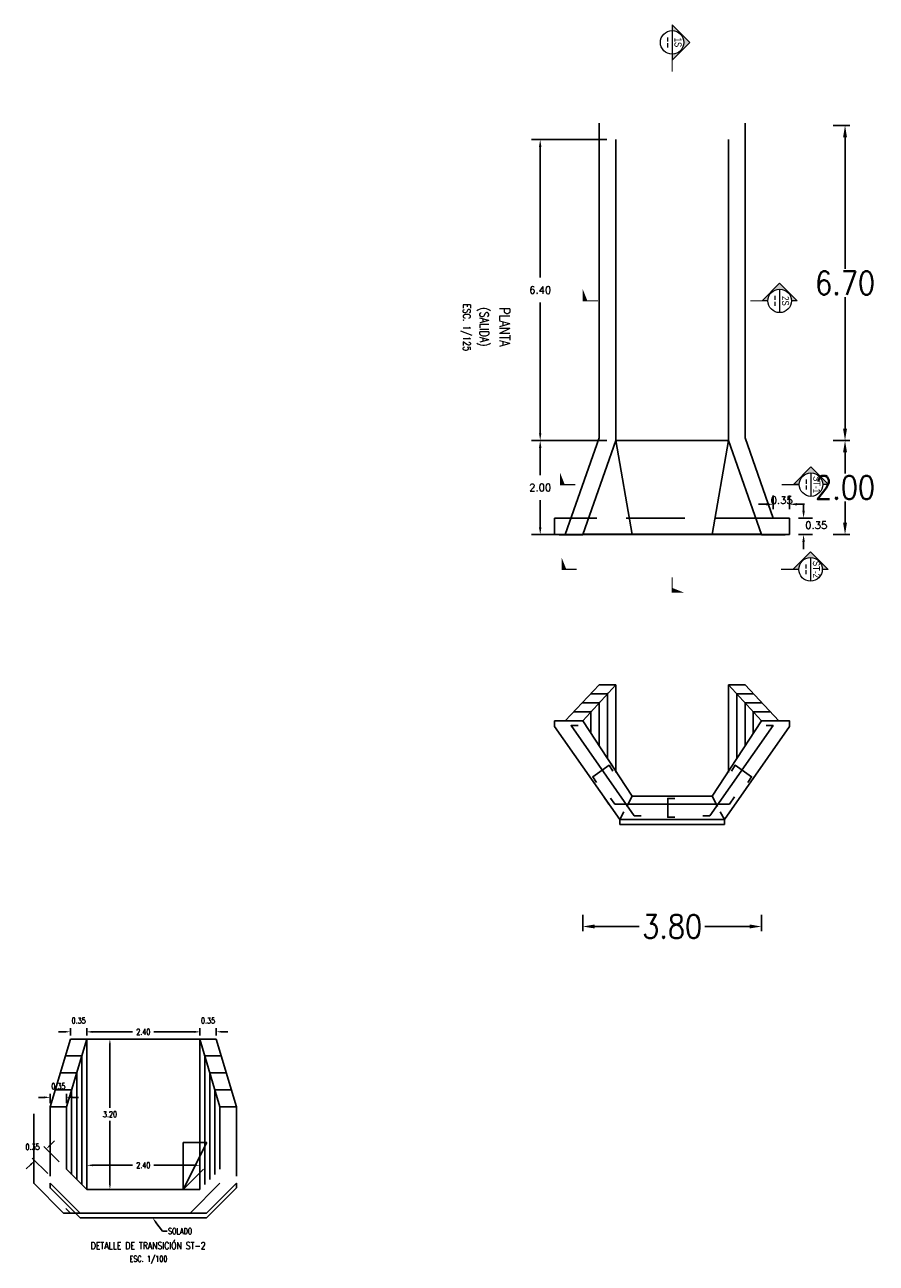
# Model space of a CAD drawing. Header units: metres. Extents: x 725561 to 725799, y 9150913 to 9151110.
# Tile 35 of 36: x 725710 to 725728, y 9150968 to 9150994. Entities that reach past the tile are written whole.
import ezdxf
from ezdxf import colors
from ezdxf.entities.mleader import LeaderData, LeaderLine
from ezdxf.enums import TextEntityAlignment as Align
from ezdxf.math import Vec2, Vec3

# ---------------------------------------------------------------- set-up
doc = ezdxf.new("R2010")
doc.units = ezdxf.units.M
doc.linetypes.add('HIDDEN', pattern=[0.375, 0.25, -0.125])
doc.layers.add('_Esctructura', color=1, linetype='Continuous', lineweight=30)
doc.layers.add('Textos', color=7, linetype='Continuous', lineweight=20)
for name, color, linetype in [('AIR.A3-T-ESTRUCT 02', 2, 'Continuous'), ('AIR.A3_NOTAS', 7, 'Continuous'), ('AIR.A3_SUB-TITULOS', 4, 'Continuous'), ('AIR.A3_TITULOS', 6, 'Continuous'), ('Layer1 (.05 HIDDEN)', 8, 'HIDDEN'), ('Layer1 (.05)', 8, 'Continuous'), ('Layer10 (.30)', 90, 'Continuous'), ('Layer2 (.10)', 1, 'Continuous'), ('Layer3 (.10)', 3, 'Continuous'), ('Layer4 (.15)', 2, 'Continuous')]:
    doc.layers.add(name, color=color, linetype=linetype)
doc.styles.add('AIR-Simplex.(0.80)', font='simplex.shx', dxfattribs={"width": 0.8})
doc.styles.add('arial', font='arial.ttf', dxfattribs={"width": 0.8})
doc.styles.add('ROMANS', font='ROMANS.shx', dxfattribs={"width": 0.85})
doc.styles.add('SIMPLEX', font='simplex.shx')
doc.dimstyles.new('AIR-100 (A3)_HORIZ', dxfattribs={"dimscale": 0.1, "dimtxt": 1.25, "dimasz": 1.25, "dimexe": 0.75, "dimexo": 0.75, "dimgap": 0.75, "dimtad": 0, "dimtih": 1, "dimtoh": 1, "dimzin": 1, "dimdsep": 46, "dimtxsty": 'AIR-Simplex.(0.80)', "dimcen": 0.75, "dimdle": 1.5, "dimclrd": 1, "dimclre": 1, "dimclrt": 7, "dimadec": 0, "dimazin": 0, "dimtfac": 1, "dimtofl": 0, "dimtmove": 2, "dimatfit": 3, "dimfxl": 1.5, "dimtolj": 1, "dimtzin": 1, "dimarcsym": 0})
doc.dimstyles.new('AIR-125 A3-RV', dxfattribs={"dimscale": 0.125, "dimtxt": 1.25, "dimasz": 1.25, "dimexe": 1.5, "dimexo": 1.5, "dimgap": 1.5, "dimtad": 0, "dimtih": 1, "dimtoh": 1, "dimzin": 1, "dimdsep": 46, "dimtxsty": 'SIMPLEX', "dimcen": 1.5, "dimdle": 1.5, "dimclrd": 1, "dimclre": 1, "dimclrt": 7, "dimadec": 0, "dimazin": 0, "dimtfac": 1, "dimtofl": 0, "dimtmove": 2, "dimatfit": 3, "dimfxl": 1.5, "dimtolj": 1, "dimtzin": 1, "dimarcsym": 0})
doc.dimstyles.new('Poh Style', dxfattribs={"dimscale": 0.5, "dimtxt": 1, "dimasz": 0.5, "dimexe": 0.2, "dimexo": 0.5, "dimgap": 0.1, "dimtad": 0, "dimtih": 1, "dimtoh": 1, "dimzin": 3, "dimdsep": 46, "dimtxsty": 'ROMANS', "dimcen": 0.09, "dimclrd": 40, "dimclre": 40, "dimclrt": 7, "dimazin": 0, "dimtfac": 1, "dimtofl": 0, "dimtmove": 0, "dimatfit": 3, "dimfxl": 0.5, "dimfxlon": 1, "dimtolj": 1, "dimtzin": 0, "dimarcsym": 0})

# ---------------------------------------------------------------- blocks, each defined once
blk = doc.blocks.new('*D1204')
at = {"layer": 'AIR.A3-T-ESTRUCT 02', "color": 1, "lineweight": -2, "ltscale": 0.1, "transparency": 16777216}
for p, q in [((725710.388, 9150972.458), (725710.263, 9150972.458)), ((725710.513, 9150972.378), (725710.513, 9150972.533)), ((725710.863, 9150972.378), (725710.863, 9150972.533)), ((725710.988, 9150972.458), (725711.113, 9150972.458))]:
    blk.add_line(p, q, dxfattribs=at)
at = {"layer": 'AIR.A3-T-ESTRUCT 02', "color": 1, "ltscale": 0.1, "transparency": 16777216}
for points in [[(725710.388, 9150972.478), (725710.388, 9150972.437), (725710.513, 9150972.458)], [(725710.988, 9150972.478), (725710.988, 9150972.437), (725710.863, 9150972.458)]]:
    blk.add_solid(points, dxfattribs=at)
at = {"layer": 'Defpoints', "color": 0, "ltscale": 0.1, "transparency": 16777216}
for p in [(725710.863, 9150972.458), (725710.513, 9150972.303), (725710.863, 9150972.303)]:
    blk.add_point(p, dxfattribs=at)
at = {"layer": 'AIR.A3-T-ESTRUCT 02', "color": 7, "ltscale": 0.1, "transparency": 16777216, "insert": (725710.688, 9150972.695), "char_height": 0.125, "attachment_point": 5, "style": 'AIR-Simplex.(0.80)'}
blk.add_mtext('\\A1;0.35', dxfattribs=at)
blk = doc.blocks.new('*D1205')
at = {"layer": 'AIR.A3-T-ESTRUCT 02', "color": 1, "lineweight": -2, "ltscale": 0.1, "transparency": 16777216}
for p, q in [((725713.138, 9150972.458), (725713.013, 9150972.458)), ((725713.263, 9150972.378), (725713.263, 9150972.533)), ((725713.613, 9150972.378), (725713.613, 9150972.533)), ((725713.738, 9150972.458), (725713.863, 9150972.458))]:
    blk.add_line(p, q, dxfattribs=at)
at = {"layer": 'AIR.A3-T-ESTRUCT 02', "color": 1, "ltscale": 0.1, "transparency": 16777216}
for points in [[(725713.138, 9150972.478), (725713.138, 9150972.437), (725713.263, 9150972.458)], [(725713.738, 9150972.478), (725713.738, 9150972.437), (725713.613, 9150972.458)]]:
    blk.add_solid(points, dxfattribs=at)
at = {"layer": 'Defpoints', "color": 0, "ltscale": 0.1, "transparency": 16777216}
for p in [(725713.613, 9150972.458), (725713.263, 9150972.303), (725713.613, 9150972.303)]:
    blk.add_point(p, dxfattribs=at)
at = {"layer": 'AIR.A3-T-ESTRUCT 02', "color": 7, "ltscale": 0.1, "transparency": 16777216, "insert": (725713.438, 9150972.695), "char_height": 0.125, "attachment_point": 5, "style": 'AIR-Simplex.(0.80)'}
blk.add_mtext('\\A1;0.35', dxfattribs=at)
blk = doc.blocks.new('A1-T-PLANTA (2)')
at = {"layer": 'AIR.A3_NOTAS', "style": 'AIR-Simplex.(0.80)', "width": 0.8}
blk.add_attdef('NOTAS', text='', height=1.25, dxfattribs=at).set_placement((0.07, -2.7), align=Align.MIDDLE_CENTER)
at = {"layer": 'AIR.A3_SUB-TITULOS', "style": 'AIR-Simplex.(0.80)', "width": 0.8}
blk.add_attdef('SUBTÍTULO', text='', height=1.5, dxfattribs=at).set_placement((0, 0), align=Align.MIDDLE_CENTER)
at = {"layer": 'AIR.A3_TITULOS', "style": 'AIR-Simplex.(0.80)', "width": 0.8}
blk.add_attdef('TÍTULO', text='', height=1.75, dxfattribs=at).set_placement((0, 2.96), align=Align.MIDDLE_CENTER)
blk = doc.blocks.new('*D1202')
at = {"layer": 'AIR.A3-T-ESTRUCT 02', "color": 1, "lineweight": -2, "ltscale": 0.1, "transparency": 16777216}
for p, q in [((725710.863, 9150972.378), (725710.863, 9150972.53)), ((725710.988, 9150972.455), (725711.835, 9150972.455)), ((725713.138, 9150972.455), (725712.29, 9150972.455)), ((725713.263, 9150972.378), (725713.263, 9150972.53))]:
    blk.add_line(p, q, dxfattribs=at)
at = {"layer": 'AIR.A3-T-ESTRUCT 02', "color": 1, "ltscale": 0.1, "transparency": 16777216}
for points in [[(725710.988, 9150972.476), (725710.988, 9150972.434), (725710.863, 9150972.455)], [(725713.138, 9150972.476), (725713.138, 9150972.434), (725713.263, 9150972.455)]]:
    blk.add_solid(points, dxfattribs=at)
at = {"layer": 'Defpoints', "color": 0, "ltscale": 0.1, "transparency": 16777216}
for p in [(725713.263, 9150972.455), (725710.863, 9150972.303), (725713.263, 9150972.303)]:
    blk.add_point(p, dxfattribs=at)
at = {"layer": 'AIR.A3-T-ESTRUCT 02', "color": 7, "ltscale": 0.1, "transparency": 16777216, "insert": (725712.063, 9150972.455), "char_height": 0.125, "attachment_point": 5, "style": 'AIR-Simplex.(0.80)'}
blk.add_mtext('\\A1;2.40', dxfattribs=at)
blk = doc.blocks.new('*D1203')
at = {"layer": 'AIR.A3-T-ESTRUCT 02', "color": 1, "lineweight": -2, "ltscale": 0.1, "transparency": 16777216}
for p, q in [((725710.083, 9150970.938), (725710.083, 9150971.138)), ((725710.433, 9150970.938), (725710.433, 9150971.138)), ((725709.958, 9150971.063), (725709.833, 9150971.063)), ((725710.558, 9150971.063), (725710.683, 9150971.063))]:
    blk.add_line(p, q, dxfattribs=at)
at = {"layer": 'AIR.A3-T-ESTRUCT 02', "color": 1, "ltscale": 0.1, "transparency": 16777216}
for points in [[(725709.958, 9150971.084), (725709.958, 9150971.042), (725710.083, 9150971.063)], [(725710.558, 9150971.084), (725710.558, 9150971.042), (725710.433, 9150971.063)]]:
    blk.add_solid(points, dxfattribs=at)
at = {"layer": 'Defpoints', "color": 0, "ltscale": 0.1, "transparency": 16777216}
for p in [(725710.083, 9150970.863), (725710.433, 9150971.063), (725710.433, 9150970.863)]:
    blk.add_point(p, dxfattribs=at)
at = {"layer": 'AIR.A3-T-ESTRUCT 02', "color": 7, "ltscale": 0.1, "transparency": 16777216, "insert": (725710.258, 9150971.3), "char_height": 0.125, "attachment_point": 5, "style": 'AIR-Simplex.(0.80)'}
blk.add_mtext('\\A1;0.35', dxfattribs=at)
blk = doc.blocks.new('*D1206')
at = {"layer": 'AIR.A3-T-ESTRUCT 02', "color": 1, "lineweight": -2, "ltscale": 0.1, "transparency": 16777216}
for p, q in [((725710.863, 9150969.893), (725710.863, 9150969.543)), ((725713.263, 9150969.893), (725713.263, 9150969.543)), ((725710.988, 9150969.618), (725711.835, 9150969.618)), ((725713.138, 9150969.618), (725712.29, 9150969.618))]:
    blk.add_line(p, q, dxfattribs=at)
at = {"layer": 'AIR.A3-T-ESTRUCT 02', "color": 1, "ltscale": 0.1, "transparency": 16777216}
for points in [[(725710.988, 9150969.639), (725710.988, 9150969.597), (725710.863, 9150969.618)], [(725713.138, 9150969.639), (725713.138, 9150969.597), (725713.263, 9150969.618)]]:
    blk.add_solid(points, dxfattribs=at)
at = {"layer": 'Defpoints', "color": 0, "ltscale": 0.1, "transparency": 16777216}
for p in [(725710.863, 9150969.968), (725713.263, 9150969.968), (725713.263, 9150969.618)]:
    blk.add_point(p, dxfattribs=at)
at = {"layer": 'AIR.A3-T-ESTRUCT 02', "color": 7, "ltscale": 0.1, "transparency": 16777216, "insert": (725712.063, 9150969.618), "char_height": 0.125, "attachment_point": 5, "style": 'AIR-Simplex.(0.80)'}
blk.add_mtext('\\A1;2.40', dxfattribs=at)
blk = doc.blocks.new('*D1207')
at = {"layer": 'AIR.A3-T-ESTRUCT 02', "color": 1, "lineweight": -2, "ltscale": 0.1, "transparency": 16777216}
for p, q in [((725710.938, 9150972.303), (725711.428, 9150972.303)), ((725711.353, 9150972.178), (725711.353, 9150970.841)), ((725711.353, 9150969.228), (725711.353, 9150970.566)), ((725710.938, 9150969.103), (725711.428, 9150969.103))]:
    blk.add_line(p, q, dxfattribs=at)
at = {"layer": 'AIR.A3-T-ESTRUCT 02', "color": 1, "ltscale": 0.1, "transparency": 16777216}
for points in [[(725711.332, 9150972.178), (725711.373, 9150972.178), (725711.353, 9150972.303)], [(725711.332, 9150969.228), (725711.373, 9150969.228), (725711.353, 9150969.103)]]:
    blk.add_solid(points, dxfattribs=at)
at = {"layer": 'Defpoints', "color": 0, "ltscale": 0.1, "transparency": 16777216}
for p in [(725710.863, 9150972.303), (725710.863, 9150969.103), (725711.353, 9150969.103)]:
    blk.add_point(p, dxfattribs=at)
at = {"layer": 'AIR.A3-T-ESTRUCT 02', "color": 7, "ltscale": 0.1, "transparency": 16777216, "insert": (725711.353, 9150970.703), "char_height": 0.125, "attachment_point": 5, "style": 'AIR-Simplex.(0.80)'}
blk.add_mtext('\\A1;3.20', dxfattribs=at)
blk = doc.blocks.new('*D1201')
at = {"color": 1, "lineweight": -2, "transparency": 16777216}
for p, q in [((725710.089, 9150970.053), (725710.178, 9150970.142)), ((725710.277, 9150969.689), (725709.948, 9150970.018)), ((725709.665, 9150969.629), (725709.576, 9150969.541)), ((725710.03, 9150969.441), (725709.7, 9150969.77))]:
    blk.add_line(p, q, dxfattribs=at)
at = {"color": 1, "transparency": 16777216}
for points in [[(725710.074, 9150970.068), (725710.104, 9150970.039), (725710.001, 9150969.965)], [(725709.65, 9150969.644), (725709.68, 9150969.614), (725709.753, 9150969.717)]]:
    blk.add_solid(points, dxfattribs=at)
at = {"layer": 'Defpoints', "color": 0, "transparency": 16777216}
for p in [(725709.753, 9150969.717), (725710.33, 9150969.636), (725710.083, 9150969.388)]:
    blk.add_point(p, dxfattribs=at)
at = {"color": 7, "transparency": 16777216, "insert": (725709.709, 9150970.009), "char_height": 0.125, "attachment_point": 5, "style": 'AIR-Simplex.(0.80)'}
blk.add_mtext('\\A1;0.35', dxfattribs=at)
blk = doc.blocks.new('*D1208')
at = {"layer": '_Esctructura', "color": 40, "lineweight": -2, "transparency": 16777216}
for p, q in [((725726.73, 9150991.73), (725727.08, 9150991.73)), ((725726.98, 9150991.48), (725726.98, 9150988.68)), ((725726.98, 9150985.28), (725726.98, 9150988.08)), ((725726.73, 9150985.03), (725727.08, 9150985.03))]:
    blk.add_line(p, q, dxfattribs=at)
at = {"layer": '_Esctructura', "color": 40, "transparency": 16777216}
for points in [[(725726.938, 9150991.48), (725727.021, 9150991.48), (725726.98, 9150991.73)], [(725726.938, 9150985.28), (725727.021, 9150985.28), (725726.98, 9150985.03)]]:
    blk.add_solid(points, dxfattribs=at)
at = {"layer": 'Defpoints', "color": 0, "transparency": 16777216}
for p in [(725724.804, 9150991.73), (725724.504, 9150985.03), (725726.98, 9150985.03)]:
    blk.add_point(p, dxfattribs=at)
at = {"layer": '_Esctructura', "color": 7, "transparency": 16777216, "insert": (725726.98, 9150988.38), "char_height": 0.5, "attachment_point": 5, "style": 'ROMANS'}
blk.add_mtext('\\A1;6.70', dxfattribs=at)
blk = doc.blocks.new('*D1209')
at = {"layer": '_Esctructura', "color": 40, "lineweight": -2, "transparency": 16777216}
for p, q in [((725726.73, 9150985.03), (725727.08, 9150985.03)), ((725726.98, 9150984.78), (725726.98, 9150984.33)), ((725726.98, 9150983.28), (725726.98, 9150983.73)), ((725726.73, 9150983.03), (725727.08, 9150983.03))]:
    blk.add_line(p, q, dxfattribs=at)
at = {"layer": '_Esctructura', "color": 40, "transparency": 16777216}
for points in [[(725726.938, 9150984.78), (725727.021, 9150984.78), (725726.98, 9150985.03)], [(725726.938, 9150983.28), (725727.021, 9150983.28), (725726.98, 9150983.03)]]:
    blk.add_solid(points, dxfattribs=at)
at = {"layer": 'Defpoints', "color": 0, "transparency": 16777216}
for p in [(725724.504, 9150985.03), (725725.704, 9150983.03), (725726.98, 9150983.03)]:
    blk.add_point(p, dxfattribs=at)
at = {"layer": '_Esctructura', "color": 7, "transparency": 16777216, "insert": (725726.98, 9150984.03), "char_height": 0.5, "attachment_point": 5, "style": 'ROMANS'}
blk.add_mtext('\\A1;2.00', dxfattribs=at)
blk = doc.blocks.new('*D1212')
at = {"layer": '_Esctructura', "color": 40, "lineweight": -2, "transparency": 16777216}
for p, q in [((725721.404, 9150974.946), (725721.404, 9150974.596)), ((725725.204, 9150974.946), (725725.204, 9150974.596)), ((725721.654, 9150974.696), (725722.606, 9150974.696)), ((725724.954, 9150974.696), (725724.002, 9150974.696))]:
    blk.add_line(p, q, dxfattribs=at)
at = {"layer": '_Esctructura', "color": 40, "transparency": 16777216}
for points in [[(725721.654, 9150974.738), (725721.654, 9150974.655), (725721.404, 9150974.696)], [(725724.954, 9150974.738), (725724.954, 9150974.655), (725725.204, 9150974.696)]]:
    blk.add_solid(points, dxfattribs=at)
at = {"layer": 'Defpoints', "color": 0, "transparency": 16777216}
for p in [(725721.404, 9150975.884), (725725.204, 9150975.884), (725721.404, 9150974.696)]:
    blk.add_point(p, dxfattribs=at)
at = {"layer": '_Esctructura', "color": 7, "transparency": 16777216, "insert": (725723.304, 9150974.696), "char_height": 0.5, "attachment_point": 5, "style": 'ROMANS'}
blk.add_mtext('\\A1;3.80', dxfattribs=at)
blk = doc.blocks.new('*D1213')
at = {"layer": 'Defpoints', "color": 0, "transparency": 16777216}
for p in [(725722.104, 9150991.43), (725720.5, 9150985.03), (725722.104, 9150985.03)]:
    blk.add_point(p, dxfattribs=at)
at = {"layer": 'Layer3 (.10)', "color": 1, "lineweight": -2, "transparency": 16777216}
for p, q in [((725721.916, 9150991.43), (725720.312, 9150991.43)), ((725720.5, 9150991.273), (725720.5, 9150988.495)), ((725720.5, 9150985.186), (725720.5, 9150987.964)), ((725721.916, 9150985.03), (725720.312, 9150985.03))]:
    blk.add_line(p, q, dxfattribs=at)
at = {"layer": 'Layer3 (.10)', "color": 1, "transparency": 16777216}
for points in [[(725720.473, 9150991.273), (725720.526, 9150991.273), (725720.5, 9150991.43)], [(725720.473, 9150985.186), (725720.526, 9150985.186), (725720.5, 9150985.03)]]:
    blk.add_solid(points, dxfattribs=at)
at = {"layer": 'Layer3 (.10)', "color": 7, "transparency": 16777216, "insert": (725720.5, 9150988.23), "char_height": 0.1562, "attachment_point": 5, "style": 'SIMPLEX'}
blk.add_mtext('\\A1;6.40', dxfattribs=at)
blk = doc.blocks.new('*D1214')
at = {"layer": 'Defpoints', "color": 0, "transparency": 16777216}
for p in [(725722.104, 9150985.03), (725720.5, 9150983.03), (725721.404, 9150983.03)]:
    blk.add_point(p, dxfattribs=at)
at = {"layer": 'Layer3 (.10)', "color": 1, "lineweight": -2, "transparency": 16777216}
for p, q in [((725721.916, 9150985.03), (725720.312, 9150985.03)), ((725720.5, 9150984.873), (725720.5, 9150984.295)), ((725720.5, 9150983.186), (725720.5, 9150983.764)), ((725721.216, 9150983.03), (725720.312, 9150983.03))]:
    blk.add_line(p, q, dxfattribs=at)
at = {"layer": 'Layer3 (.10)', "color": 1, "transparency": 16777216}
for points in [[(725720.473, 9150984.873), (725720.526, 9150984.873), (725720.5, 9150985.03)], [(725720.473, 9150983.186), (725720.526, 9150983.186), (725720.5, 9150983.03)]]:
    blk.add_solid(points, dxfattribs=at)
at = {"layer": 'Layer3 (.10)', "color": 7, "transparency": 16777216, "insert": (725720.5, 9150984.03), "char_height": 0.1562, "attachment_point": 5, "style": 'SIMPLEX'}
blk.add_mtext('\\A1;2.00', dxfattribs=at)
blk = doc.blocks.new('*U61')
at = {"layer": 'Textos'}
blk.add_hatch(color=256, dxfattribs=at).paths.add_polyline_path([(0, 7.5), (0, 5, 1), (0, -5), (0, -7.5), (-7.5, 0)])
blk.add_line((-5, 0), (5, 0), dxfattribs=at)
blk.add_lwpolyline([(0, -5), (0, -7.5), (-7.5, 0), (0, 7.5), (0, 5)], dxfattribs=at)
at = {"layer": 'Textos', "const_width": 0.5}
for points in [[(0, -5), (0, -12.5)], [(0, -83.73), (0, -77.3)]]:
    blk.add_lwpolyline(points, dxfattribs=at)
at = {"layer": 'Textos'}
blk.add_circle((0, 0), 5, dxfattribs=at)
blk.add_solid([(0, -83.73), (-5, -83.73), (0, -81.73)], dxfattribs=at)
at = {"layer": 'Textos', "style": 'arial', "width": 0.8, "flags": 8}
blk.add_attdef('A', text='', height=3, dxfattribs=at).set_placement((0, 2.5), align=Align.MIDDLE_CENTER)
at = {"layer": 'Textos', "style": 'SIMPLEX', "width": 0.643678, "flags": 8}
blk.add_attdef(' DWG.125 ', text='', height=2.25, dxfattribs=at).set_placement((-4, -3), (4, -3), align=Align.FIT)
blk = doc.blocks.new('*U60')
at = {"layer": 'Textos'}
blk.add_hatch(color=256, dxfattribs=at).paths.add_polyline_path([(-7.5, 0), (-5, 0, -1), (5, 0), (7.5, 0), (0, 7.5)])
blk.add_line((-5, 0), (5, 0), dxfattribs=at)
blk.add_lwpolyline([(5, 0), (7.5, 0), (0, 7.5), (-7.5, 0), (-5, 0)], dxfattribs=at)
at = {"layer": 'Textos', "const_width": 0.5}
for points in [[(5, 0), (12.5, 0)], [(233.97, 0), (227.55, 0)]]:
    blk.add_lwpolyline(points, dxfattribs=at)
at = {"layer": 'Textos'}
blk.add_circle((0, 0), 5, dxfattribs=at)
blk.add_solid([(233.97, 0), (233.97, 5), (231.97, 0)], dxfattribs=at)
at = {"layer": 'Textos', "style": 'arial', "width": 0.8, "flags": 8}
blk.add_attdef('A', text='', height=3, dxfattribs=at).set_placement((0, 2.5), align=Align.MIDDLE_CENTER)
at = {"layer": 'Textos', "style": 'SIMPLEX', "width": 0.643678, "flags": 8}
blk.add_attdef(' DWG.125 ', text='', height=2.25, dxfattribs=at).set_placement((-4, -3), (4, -3), align=Align.FIT)
blk = doc.blocks.new('*D1210')
at = {"layer": 'Defpoints', "color": 0, "transparency": 16777216}
for p in [(725725.802, 9150983.38), (725725.802, 9150983.03), (725726.099, 9150983.03)]:
    blk.add_point(p, dxfattribs=at)
at = {"layer": 'Layer3 (.10)', "color": 1, "lineweight": -2, "transparency": 16777216}
for p, q in [((725726.099, 9150983.536), (725726.099, 9150983.692)), ((725725.99, 9150983.38), (725726.286, 9150983.38)), ((725725.99, 9150983.03), (725726.286, 9150983.03)), ((725726.099, 9150982.873), (725726.099, 9150982.717))]:
    blk.add_line(p, q, dxfattribs=at)
at = {"layer": 'Layer3 (.10)', "color": 1, "transparency": 16777216}
for points in [[(725726.072, 9150983.536), (725726.125, 9150983.536), (725726.099, 9150983.38)], [(725726.072, 9150982.873), (725726.125, 9150982.873), (725726.099, 9150983.03)]]:
    blk.add_solid(points, dxfattribs=at)
at = {"layer": 'Layer3 (.10)', "color": 7, "transparency": 16777216, "insert": (725726.368, 9150983.229), "char_height": 0.1562, "attachment_point": 5, "style": 'SIMPLEX'}
blk.add_mtext('\\A1;0.35', dxfattribs=at)
blk = doc.blocks.new('*D1211')
at = {"layer": 'Defpoints', "color": 0, "transparency": 16777216}
for p in [(725725.452, 9150983.674), (725725.452, 9150983.38), (725725.802, 9150983.38)]:
    blk.add_point(p, dxfattribs=at)
at = {"layer": 'Layer3 (.10)', "color": 1, "lineweight": -2, "transparency": 16777216}
for p, q in [((725725.452, 9150983.567), (725725.452, 9150983.862)), ((725725.802, 9150983.567), (725725.802, 9150983.862)), ((725725.296, 9150983.674), (725725.14, 9150983.674)), ((725725.959, 9150983.674), (725726.115, 9150983.674))]:
    blk.add_line(p, q, dxfattribs=at)
at = {"layer": 'Layer3 (.10)', "color": 1, "transparency": 16777216}
for points in [[(725725.296, 9150983.7), (725725.296, 9150983.648), (725725.452, 9150983.674)], [(725725.959, 9150983.7), (725725.959, 9150983.648), (725725.802, 9150983.674)]]:
    blk.add_solid(points, dxfattribs=at)
at = {"layer": 'Layer3 (.10)', "color": 7, "transparency": 16777216, "insert": (725725.633, 9150983.759), "char_height": 0.1562, "attachment_point": 5, "style": 'SIMPLEX'}
blk.add_mtext('\\A1;0.35', dxfattribs=at)
blk = doc.blocks.new('*U68')
at = {"layer": 'Textos'}
blk.add_hatch(color=256, dxfattribs=at).paths.add_polyline_path([(0, 7.5), (0, 5, 1), (0, -5), (0, -7.5), (-7.5, 0)])
blk.add_line((-5, 0), (5, 0), dxfattribs=at)
blk.add_lwpolyline([(0, -5), (0, -7.5), (-7.5, 0), (0, 7.5), (0, 5)], dxfattribs=at)
at = {"layer": 'Textos', "const_width": 0.5}
for points in [[(0, -5), (0, -12.5)], [(0, -105.8), (0, -99.37)]]:
    blk.add_lwpolyline(points, dxfattribs=at)
at = {"layer": 'Textos'}
blk.add_circle((0, 0), 5, dxfattribs=at)
blk.add_solid([(0, -105.8), (-5, -105.8), (0, -103.8)], dxfattribs=at)
at = {"layer": 'Textos', "style": 'arial', "width": 0.8, "flags": 8}
blk.add_attdef('A', text='', height=3, dxfattribs=at).set_placement((0, 2.5), align=Align.MIDDLE_CENTER)
at = {"layer": 'Textos', "style": 'SIMPLEX', "width": 0.643678, "flags": 8}
blk.add_attdef(' DWG.125 ', text='', height=2.25, dxfattribs=at).set_placement((-4, -3), (4, -3), align=Align.FIT)
blk = doc.blocks.new('*U67')
at = {"layer": 'Textos'}
blk.add_hatch(color=256, dxfattribs=at).paths.add_polyline_path([(0, 7.5), (0, 5, 1), (0, -5), (0, -7.5), (-7.5, 0)])
blk.add_line((-5, 0), (5, 0), dxfattribs=at)
blk.add_lwpolyline([(0, -5), (0, -7.5), (-7.5, 0), (0, 7.5), (0, 5)], dxfattribs=at)
at = {"layer": 'Textos', "const_width": 0.5}
for points in [[(0, -5), (0, -12.5)], [(0, -106.69), (0, -100.26)]]:
    blk.add_lwpolyline(points, dxfattribs=at)
at = {"layer": 'Textos'}
blk.add_circle((0, 0), 5, dxfattribs=at)
blk.add_solid([(0, -106.69), (-5, -106.69), (0, -104.69)], dxfattribs=at)
at = {"layer": 'Textos', "style": 'arial', "width": 0.8, "flags": 8}
blk.add_attdef('A', text='', height=3, dxfattribs=at).set_placement((0, 2.5), align=Align.MIDDLE_CENTER)
at = {"layer": 'Textos', "style": 'SIMPLEX', "width": 0.643678, "flags": 8}
blk.add_attdef(' DWG.125 ', text='', height=2.25, dxfattribs=at).set_placement((-4, -3), (4, -3), align=Align.FIT)

msp = doc.modelspace()

# ---------------------------------------------------------------- linework, layer by layer
at = {"flags": 128}
for points in [[(725712.913, 9150969.103), (725712.913, 9150970.103), (725713.413, 9150970.103)], [(725712.913, 9150969.103), (725713.413, 9150970.103)], [(725711.213, 9150969.103), (725712.913, 9150969.103)]]:
    msp.add_lwpolyline(points, dxfattribs=at)
at = {"layer": '_Esctructura'}
for p, q in [((725720.904, 9150983.03), (725721.404, 9150983.03)), ((725725.204, 9150983.03), (725721.404, 9150983.03)), ((725724.454, 9150983.03), (725722.154, 9150983.03)), ((725725.204, 9150983.03), (725725.704, 9150983.03))]:
    msp.add_line(p, q, dxfattribs=at)
at = {"layer": 'Layer1 (.05 HIDDEN)', "ltscale": 5}
msp.add_lwpolyline([(725725.452, 9150983.38), (725721.156, 9150983.38)], dxfattribs=at)
at = {"layer": 'Layer1 (.05 HIDDEN)', "flags": 128}
for points in [[(725722.454, 9150977.468), (725722.194, 9150976.968)], [(725724.154, 9150977.468), (725724.414, 9150976.968)]]:
    msp.add_lwpolyline(points, dxfattribs=at)
at = {"layer": 'Layer1 (.05)', "ltscale": 0.1}
for p, q in [((725710.863, 9150972.303), (725710.513, 9150972.303)), ((725710.863, 9150969.103), (725710.863, 9150972.303)), ((725713.263, 9150972.303), (725713.613, 9150972.303)), ((725713.263, 9150972.303), (725713.613, 9150972.303)), ((725713.263, 9150969.103), (725713.263, 9150972.303)), ((725713.263, 9150969.103), (725713.263, 9150972.303))]:
    msp.add_line(p, q, dxfattribs=at)
at = {"layer": 'Layer1 (.05)', "flags": 128}
for points in [[(725721.929, 9150979.646), (725721.574, 9150979.646)], [(725721.929, 9150979.646), (725721.929, 9150978.268)], [(725724.679, 9150979.646), (725725.034, 9150979.646)], [(725724.679, 9150979.646), (725724.679, 9150978.268)], [(725721.754, 9150979.453), (725721.394, 9150979.453)], [(725721.754, 9150979.453), (725721.754, 9150978.535)], [(725724.854, 9150979.453), (725725.214, 9150979.453)], [(725724.854, 9150979.453), (725724.854, 9150978.535)], [(725721.579, 9150979.261), (725721.213, 9150979.261)], [(725721.579, 9150979.261), (725721.579, 9150978.801)], [(725725.029, 9150979.261), (725725.395, 9150979.261)], [(725725.029, 9150979.261), (725725.029, 9150978.801)]]:
    msp.add_lwpolyline(points, dxfattribs=at)
at = {"layer": 'Layer1 (.05)'}
for points in [[(725722.194, 9150976.968), (725724.414, 9150976.968), (725724.414, 9150976.868), (725722.194, 9150976.868)], [(725710.083, 9150969.238), (725710.083, 9150969.138), (725710.718, 9150968.503), (725713.408, 9150968.503), (725714.043, 9150969.138), (725714.043, 9150969.238), (725713.408, 9150968.603), (725710.718, 9150968.603), (725710.083, 9150969.238)]]:
    msp.add_lwpolyline(points, close=True, dxfattribs=at)
for points in [[(725710.083, 9150970.863), (725710.513, 9150972.303)], [(725710.433, 9150970.863), (725710.863, 9150972.303)], [(725710.863, 9150972.303), (725713.613, 9150972.303)], [(725713.693, 9150970.863), (725713.263, 9150972.303)], [(725714.043, 9150970.863), (725713.613, 9150972.303)], [(725710.755, 9150971.943), (725710.405, 9150971.943)], [(725710.755, 9150971.943), (725710.755, 9150969.211)], [(725713.37, 9150971.943), (725713.72, 9150971.943)], [(725713.37, 9150971.943), (725713.37, 9150969.211)], [(725710.648, 9150971.583), (725710.298, 9150971.583)], [(725710.648, 9150971.583), (725710.648, 9150969.318)], [(725713.478, 9150971.583), (725713.828, 9150971.583)], [(725713.478, 9150971.583), (725713.478, 9150969.318)], [(725710.54, 9150971.223), (725710.19, 9150971.223)], [(725710.54, 9150971.223), (725710.54, 9150969.426)], [(725713.585, 9150971.223), (725713.935, 9150971.223)], [(725713.585, 9150971.223), (725713.585, 9150969.426)], [(725709.733, 9150970.713), (725709.733, 9150969.238), (725710.368, 9150968.603), (725713.058, 9150968.603), (725713.693, 9150969.238)], [(725710.513, 9150968.603), (725710.413, 9150968.703)]]:
    msp.add_lwpolyline(points, dxfattribs=at)
for p in [(725710.755, 9150971.943), (725710.648, 9150971.583), (725710.54, 9150971.223)]:
    msp.add_point(p, dxfattribs=at)
at = {"layer": 'Layer10 (.30)'}
for p, q in [((725721.754, 9150991.78), (725721.754, 9150985.089)), ((725724.854, 9150991.78), (725724.854, 9150985.089)), ((725722.104, 9150991.43), (725722.104, 9150985.03)), ((725724.504, 9150991.43), (725724.504, 9150985.03)), ((725721.754, 9150985.089), (725721.033, 9150983.03)), ((725724.854, 9150985.089), (725725.452, 9150983.38)), ((725722.104, 9150985.03), (725721.404, 9150983.03)), ((725724.504, 9150985.03), (725725.204, 9150983.03)), ((725721.156, 9150983.38), (725720.806, 9150983.38)), ((725720.806, 9150983.38), (725720.806, 9150983.03)), ((725725.452, 9150983.38), (725725.802, 9150983.38)), ((725725.802, 9150983.38), (725725.802, 9150983.03))]:
    msp.add_line(p, q, dxfattribs=at)
for points in [[(725721.404, 9150983.03), (725720.806, 9150983.03)], [(725725.204, 9150983.03), (725725.802, 9150983.03)]]:
    msp.add_lwpolyline(points, dxfattribs=at)
at = {"layer": 'Layer10 (.30)', "flags": 128}
for points in [[(725720.806, 9150978.951), (725722.194, 9150976.968)], [(725721.307, 9150978.968), (725721.157, 9150978.968), (725722.499, 9150977.05)], [(725725.301, 9150978.968), (725725.451, 9150978.968), (725724.109, 9150977.05)], [(725722.045, 9150978), (725721.964, 9150978.124), (725721.616, 9150977.881), (725721.698, 9150977.755)], [(725722.005, 9150978.153), (725722.087, 9150978.028)], [(725724.563, 9150978), (725724.644, 9150978.124), (725724.992, 9150977.881), (725724.91, 9150977.755)], [(725721.854, 9150977.453), (725721.961, 9150977.301)], [(725721.997, 9150977.424), (725722.083, 9150977.301)], [(725724.632, 9150977.453), (725724.525, 9150977.301)], [(725722.083, 9150977.301), (725724.525, 9150977.301)], [(725723.362, 9150977.418), (725723.212, 9150977.418), (725723.212, 9150977.018), (725723.362, 9150977.018)], [(725722.499, 9150977.05), (725722.649, 9150977.05)], [(725724.109, 9150977.05), (725723.959, 9150977.05)]]:
    msp.add_lwpolyline(points, dxfattribs=at)
at = {"layer": 'Layer10 (.30)'}
for p in [(725721.929, 9150979.646), (725721.754, 9150979.453), (725721.579, 9150979.261)]:
    msp.add_point(p, dxfattribs=at)
at = {"layer": 'Layer2 (.10)'}
for p, q in [((725710.083, 9150969.388), (725710.083, 9150970.863)), ((725710.433, 9150969.533), (725710.433, 9150970.863)), ((725713.693, 9150969.533), (725713.693, 9150970.863)), ((725714.043, 9150969.388), (725714.043, 9150970.863)), ((725710.863, 9150969.103), (725710.433, 9150969.533)), ((725712.913, 9150969.103), (725713.343, 9150969.533)), ((725710.718, 9150968.603), (725710.083, 9150969.238)), ((725710.863, 9150969.103), (725713.263, 9150969.103)), ((725713.408, 9150968.603), (725714.043, 9150969.238)), ((725710.718, 9150968.603), (725713.408, 9150968.603))]:
    msp.add_line(p, q, dxfattribs=at)
for points in [[(725724.504, 9150985.03), (725722.104, 9150985.03)], [(725722.104, 9150985.03), (725722.454, 9150983.03)], [(725724.504, 9150985.03), (725724.154, 9150983.03)], [(725710.083, 9150970.863), (725710.433, 9150970.863)], [(725714.043, 9150970.863), (725713.693, 9150970.863)]]:
    msp.add_lwpolyline(points, dxfattribs=at)
at = {"layer": 'Layer2 (.10)', "flags": 128}
for points in [[(725721.033, 9150979.068), (725721.754, 9150979.838)], [(725721.404, 9150979.068), (725722.104, 9150979.838)], [(725722.104, 9150979.838), (725721.754, 9150979.838)], [(725722.104, 9150979.838), (725722.104, 9150977.968)], [(725725.204, 9150979.068), (725724.504, 9150979.838)], [(725724.854, 9150979.838), (725724.504, 9150979.838)], [(725724.504, 9150979.838), (725724.504, 9150977.968)], [(725725.575, 9150979.068), (725724.854, 9150979.838)]]:
    msp.add_lwpolyline(points, dxfattribs=at)
at = {"layer": 'Layer4 (.15)', "flags": 128}
for points in [[(725720.806, 9150979.068), (725721.404, 9150979.068)], [(725720.806, 9150979.068), (725720.806, 9150978.951)], [(725722.454, 9150977.468), (725721.404, 9150979.068)], [(725724.154, 9150977.468), (725725.204, 9150979.068)], [(725724.154, 9150977.468), (725725.204, 9150979.068)], [(725725.204, 9150979.068), (725725.802, 9150979.068), (725725.802, 9150978.951)], [(725725.802, 9150978.951), (725724.414, 9150976.968), (725722.194, 9150976.968), (725720.806, 9150978.951)], [(725722.454, 9150977.468), (725724.154, 9150977.468)]]:
    msp.add_lwpolyline(points, dxfattribs=at)

# ---------------------------------------------------------------- block references
ref = msp.add_blockref('*U60', (725723.304, 9150993.495), dxfattribs=dict(xscale=0.05, yscale=0.05, zscale=0.05, rotation=270))
ref.add_attrib('A', '1S', dxfattribs={"layer": 'Textos', "height": 0.15, "rotation": 270, "style": 'arial', "width": 0.8}).set_placement((725723.429, 9150993.495), align=Align.MIDDLE_CENTER)
ref.add_attrib(' DWG.125 ', ' -- ', dxfattribs={"layer": 'Textos', "height": 0.1125, "rotation": 270, "style": 'SIMPLEX', "width": 0.82963}).set_placement((725723.154, 9150993.695), (725723.154, 9150993.295), align=Align.FIT)
ref = msp.add_blockref('*U61', (725725.59, 9150987.999), dxfattribs=dict(xscale=0.05, yscale=0.05, zscale=0.05, rotation=270))
ref.add_attrib('A', '2S', dxfattribs={"layer": 'Textos', "height": 0.15, "rotation": 270, "style": 'arial', "width": 0.8}).set_placement((725725.715, 9150987.999), align=Align.MIDDLE_CENTER)
ref.add_attrib(' DWG.125 ', ' -- ', dxfattribs={"layer": 'Textos', "height": 0.1125, "rotation": 270, "style": 'SIMPLEX', "width": 0.82963}).set_placement((725725.44, 9150988.199), (725725.44, 9150987.799), align=Align.FIT)
at = {"color": 4}
ref = msp.add_blockref('A1-T-PLANTA (2)', (725719.312, 9150987.442), dxfattribs=dict(at, xscale=0.125, yscale=0.125, zscale=0.125, rotation=270))
ref.add_attrib('REFERENCIA', 'PLANTA', dxfattribs={"layer": 'AIR.A3_TITULOS', "height": 0.2188, "rotation": 270, "style": 'AIR-Simplex.(0.80)', "width": 0.8}).set_placement((725719.745, 9150987.442), align=Align.MIDDLE_CENTER)
ref.add_attrib('PLANTA', '(SALIDA)', dxfattribs={"layer": 'AIR.A3_SUB-TITULOS', "height": 0.1875, "rotation": 270, "style": 'AIR-Simplex.(0.80)', "width": 0.8}).set_placement((725719.312, 9150987.442), align=Align.MIDDLE_CENTER)
ref.add_attrib('ESC. 1', 'ESC. 1/125', dxfattribs={"layer": 'AIR.A3_NOTAS', "height": 0.1562, "rotation": 270, "style": 'AIR-Simplex.(0.80)', "width": 0.8}).set_placement((725718.943, 9150987.433), align=Align.MIDDLE_CENTER)
ref = msp.add_blockref('*U67', (725726.256, 9150984.093), dxfattribs=dict(xscale=0.05, yscale=0.05, zscale=0.05, rotation=270))
ref.add_attrib('A', 'ST-1', dxfattribs={"layer": 'Textos', "height": 0.15, "rotation": 270, "style": 'arial', "width": 0.8}).set_placement((725726.381, 9150984.093), align=Align.MIDDLE_CENTER)
ref.add_attrib(' DWG.125 ', ' -- ', dxfattribs={"layer": 'Textos', "height": 0.1125, "rotation": 270, "style": 'SIMPLEX', "width": 0.82963}).set_placement((725726.106, 9150984.293), (725726.106, 9150983.893), align=Align.FIT)
ref = msp.add_blockref('*U68', (725726.246, 9150982.29), dxfattribs=dict(xscale=0.05, yscale=0.05, zscale=0.05, rotation=270))
ref.add_attrib('A', 'ST-2', dxfattribs={"layer": 'Textos', "height": 0.15, "rotation": 270, "style": 'arial', "width": 0.8}).set_placement((725726.371, 9150982.29), align=Align.MIDDLE_CENTER)
ref.add_attrib(' DWG.125 ', ' -- ', dxfattribs={"layer": 'Textos', "height": 0.1125, "rotation": 270, "style": 'SIMPLEX', "width": 0.82963}).set_placement((725726.096, 9150982.49), (725726.096, 9150982.09), align=Align.FIT)
ref = msp.add_blockref('A1-T-PLANTA (2)', (725712.166, 9150967.987), dxfattribs=dict(at, xscale=0.1, yscale=0.1, zscale=0.1))
ref.add_attrib('PLANTA', 'DETALLE DE TRANSICIÓN ST-2', dxfattribs={"layer": 'AIR.A3_SUB-TITULOS', "height": 0.15, "style": 'AIR-Simplex.(0.80)', "width": 0.8}).set_placement((725712.166, 9150967.987), align=Align.TOP_CENTER)
ref.add_attrib('ESC. 1', 'ESC. 1/100', dxfattribs={"layer": 'AIR.A3_NOTAS', "height": 0.125, "style": 'AIR-Simplex.(0.80)', "width": 0.8}).set_placement((725712.173, 9150967.692), align=Align.TOP_CENTER)

# ---------------------------------------------------------------- dimensions: what is measured, and where the dimension line sits
dim = msp.add_aligned_dim(p1=(725710.33, 9150969.636), p2=(725710.083, 9150969.388), distance=-0.466, dimstyle='AIR-100 (A3)_HORIZ')
dim.commit()
dim.dimension.update_dxf_attribs({"geometry": '*D1201', "text_midpoint": (725709.709, 9150970.009)})
at = {"layer": '_Esctructura'}
dim = msp.add_linear_dim(base=(725726.98, 9150985.03), p1=(725724.804, 9150991.73), p2=(725724.504, 9150985.03), angle=270, dimstyle='Poh Style', dxfattribs=at)
dim.commit()
dim.dimension.update_dxf_attribs({"geometry": '*D1208', "text_midpoint": (725726.98, 9150988.38)})
dim = msp.add_linear_dim(base=(725726.98, 9150983.03), p1=(725724.504, 9150985.03), p2=(725725.704, 9150983.03), angle=270, dimstyle='Poh Style', override={"dimtmove": 1}, dxfattribs=at)
dim.commit()
dim.dimension.update_dxf_attribs({"geometry": '*D1209', "text_midpoint": (725726.98, 9150984.03)})
dim = msp.add_linear_dim(base=(725721.404, 9150974.696), p1=(725725.204, 9150975.884), p2=(725721.404, 9150975.884), dimstyle='Poh Style', dxfattribs=at)
dim.commit()
dim.dimension.update_dxf_attribs({"geometry": '*D1212', "text_midpoint": (725723.304, 9150974.696)})
at = {"layer": 'AIR.A3-T-ESTRUCT 02', "ltscale": 0.1}
for base, p1, p2, picture, middle in [((725710.863, 9150972.458), (725710.513, 9150972.303), (725710.863, 9150972.303), '*D1204', (725710.688, 9150972.695)), ((725713.613, 9150972.458), (725713.263, 9150972.303), (725713.613, 9150972.303), '*D1205', (725713.438, 9150972.695)), ((725713.263, 9150972.455), (725710.863, 9150972.303), (725713.263, 9150972.303), '*D1202', (725712.063, 9150972.455)), ((725710.433, 9150971.063), (725710.083, 9150970.863), (725710.433, 9150970.863), '*D1203', (725710.258, 9150971.3))]:
    dim = msp.add_linear_dim(base=base, p1=p1, p2=p2, dimstyle='AIR-100 (A3)_HORIZ', dxfattribs=at)
    dim.commit()
    dim.dimension.update_dxf_attribs({"geometry": picture, "text_midpoint": middle})
for p1, p2, distance, picture, middle in [((725710.863, 9150972.303), (725710.863, 9150969.103), 0.49, '*D1207', (725711.353, 9150970.703)), ((725710.863, 9150969.968), (725713.263, 9150969.968), -0.351, '*D1206', (725712.063, 9150969.618))]:
    dim = msp.add_aligned_dim(p1=p1, p2=p2, distance=distance, dimstyle='AIR-100 (A3)_HORIZ', dxfattribs=at)
    dim.commit()
    dim.dimension.update_dxf_attribs({"geometry": picture, "text_midpoint": middle})
at = {"layer": 'Layer3 (.10)'}
for base, p1, p2, picture, middle in [((725720.5, 9150985.03), (725722.104, 9150991.43), (725722.104, 9150985.03), '*D1213', (725720.5, 9150988.23)), ((725720.5, 9150983.03), (725722.104, 9150985.03), (725721.404, 9150983.03), '*D1214', (725720.5, 9150984.03))]:
    dim = msp.add_linear_dim(base=base, p1=p1, p2=p2, angle=270, dimstyle='AIR-125 A3-RV', dxfattribs=at)
    dim.commit()
    dim.dimension.update_dxf_attribs({"geometry": picture, "text_midpoint": middle})
dim = msp.add_linear_dim(base=(725725.452, 9150983.674), p1=(725725.802, 9150983.38), p2=(725725.452, 9150983.38), dimstyle='AIR-125 A3-RV', dxfattribs=at)
dim.commit()
dim.dimension.update_dxf_attribs({"geometry": '*D1211', "text_midpoint": (725725.633, 9150983.759), "dimtype": 160})
dim = msp.add_linear_dim(base=(725726.099, 9150983.03), p1=(725725.802, 9150983.38), p2=(725725.802, 9150983.03), angle=270, dimstyle='AIR-125 A3-RV', dxfattribs=at)
dim.commit()
dim.dimension.update_dxf_attribs({"geometry": '*D1210', "text_midpoint": (725726.368, 9150983.229), "dimtype": 160})

# ---------------------------------------------------------------- leaders
ml = msp.add_multileader_mtext('Standard')
ml.set_content('{\\C0;SOLADO}', color=256, style='AIR-Simplex.(0.80)')
ml.set_leader_properties(color=1, linetype='ByLayer', lineweight=-1)
ml.build(insert=Vec2(0, 0))
ml.multileader.update_dxf_attribs({"text_left_attachment_type": 2, "text_right_attachment_type": 2, "dogleg_length": 0.1, "arrow_head_size": 0.125})
ctx = ml.context
ctx.base_point, ctx.char_height, ctx.arrow_head_size, ctx.landing_gap_size, ctx.plane_origin = Vec3(725712.568, 9150968.218), 0.125, 0.125, 0.02, Vec3(725711.932, 9150972.024)
ctx.left_attachment, ctx.right_attachment = 2, 2
notes = []
notes.append((ctx, [(0, (1, 1, 0), (725712.468, 9150968.218), (1, 0), 0.1, [(0, [(725712.258, 9150968.503)], 0, [])])]))
ctx.mtext.insert, ctx.mtext.flow_direction = Vec3(725712.588, 9150968.281), 5
for ctx, leaders in notes:
    for number, flags, end, landing, length, lines in leaders:
        leader = LeaderData()
        leader.index, (leader.has_last_leader_line, leader.has_dogleg_vector, leader.attachment_direction) = number, flags
        leader.last_leader_point, leader.dogleg_vector, leader.dogleg_length = Vec3(end), Vec3(landing), length
        for number, points, colour, breaks in lines:
            line = LeaderLine()
            line.index, line.vertices, line.color, line.breaks = number, Vec3.list(points), colors.encode_raw_color(colour), breaks
            leader.lines.append(line)
        ctx.leaders.append(leader)

doc.saveas('drawing.dxf')
